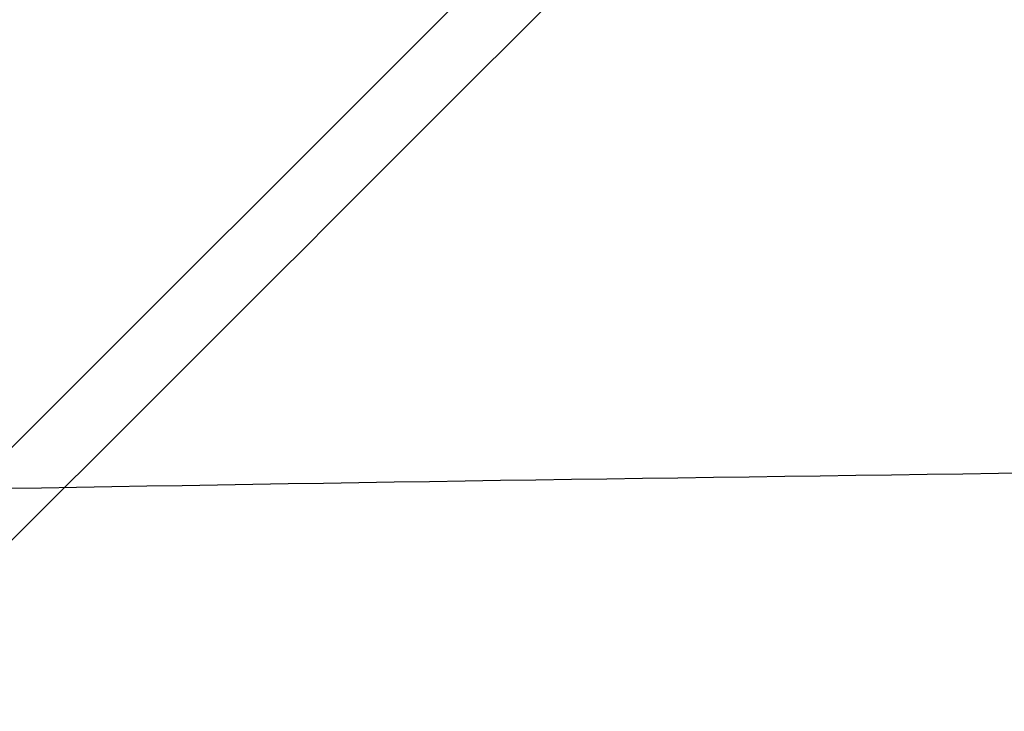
# Model space of a CAD drawing. Header units: millimetres. Extents: x -203 to 203, y 78 to 485.
# Tile 190 of 256: x -1.387 to -1.136, y 201.361 to 201.537. Entities that reach past the tile are written whole.
import ezdxf

# ---------------------------------------------------------------- set-up
doc = ezdxf.new("R2010")
doc.units = ezdxf.units.MM
doc.layers.add('Layer 01', color=18, linetype='Continuous', true_color=0x000000)

# ---------------------------------------------------------------- blocks, each defined once
blk = doc.blocks.new('10CP311BZ')
at = {"layer": 'Layer 01'}
blk.add_line((1.819486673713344, 9.393898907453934, 9.74947273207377), (0.1452226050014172, 11.06816297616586, 9.74947273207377), dxfattribs=at)
at = {"layer": 'Layer 01', "extrusion": (1.690585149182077e-14, -1, 4.631737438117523e-14)}
blk.add_open_spline([(-4.897943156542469, 12.00000000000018, 1.193530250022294), (-4.970147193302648, 12, 0.804749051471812), (-4.996238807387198, 12.00000000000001, 0.410242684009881), (-4.9679039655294, 12.00000000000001, -0.1743757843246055), (-4.946842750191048, 12, -0.3687589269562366), (-4.880705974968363, 12, -0.7565128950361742), (-4.835463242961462, 12.00000000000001, -0.9497872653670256), (-4.667284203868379, 12, -1.512509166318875), (-4.511651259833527, 12.00000000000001, -1.870449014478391), (-4.111117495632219, 12.00000000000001, -2.551026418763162), (-3.872288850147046, 12.00000000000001, -2.862611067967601), (-3.46188979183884, 12.00000000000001, -3.282566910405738), (-3.315211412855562, 12, -3.415790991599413), (-3.007185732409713, 12, -3.66129304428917), (-2.686333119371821, 11.99999999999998, -3.8851257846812), (-2.340540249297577, 11.99999999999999, -4.066825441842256), (-1.982028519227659, 12, -4.227038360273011), (-1.795723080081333, 12, -4.296442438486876), (-1.419845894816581, 12, -4.409822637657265), (-1.229184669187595, 12.00000000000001, -4.454382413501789), (-0.8424356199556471, 12.00000000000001, -4.519324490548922), (-0.6451276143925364, 12, -4.539719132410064), (-0.0547867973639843, 12, -4.562814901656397), (0.3352540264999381, 12.00000000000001, -4.529017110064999), (0.7214720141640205, 12, -4.441787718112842)], degree=3, knots=[0, 0, 0, 0, 1.179138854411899, 1.179138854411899, 1.768708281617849, 1.768708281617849, 2.3582777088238, 2.3582777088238, 3.537416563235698, 3.537416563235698, 4.716555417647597, 4.716555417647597, 5.306124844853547, 5.306124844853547, 5.895694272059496, 6.485263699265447, 6.485263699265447, 7.074833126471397, 7.074833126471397, 7.664402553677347, 7.664402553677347, 8.253971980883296, 8.253971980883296, 9.433110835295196, 9.433110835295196, 9.433110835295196, 9.433110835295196], dxfattribs=at)
at = {"layer": 'Layer 01'}
blk.add_open_spline([(1.819486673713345, 9.393898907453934, 9.5), (0.9823546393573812, 10.2310309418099, 9.5), (0.145222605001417, 11.06816297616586, 9.5)], degree=2, dxfattribs=at)
blk = doc.blocks.new('CT311ABINT')
at = {"layer": 'Layer 01', "extrusion": (-0.1637859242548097, -0.984092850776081, 0.06881447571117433), "rotation": 0.6561814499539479}
blk.add_blockref('10CP311BZ', (-41.93200462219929, 85.8147011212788, -246.623976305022), dxfattribs=at)

msp = doc.modelspace()

# ---------------------------------------------------------------- block references
at = {"layer": 'Layer 01', "extrusion": (0, -1, 0)}
msp.add_blockref('CT311ABINT', (0, -17.71698113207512, -281.7169811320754), dxfattribs=at)

doc.saveas('drawing.dxf')
